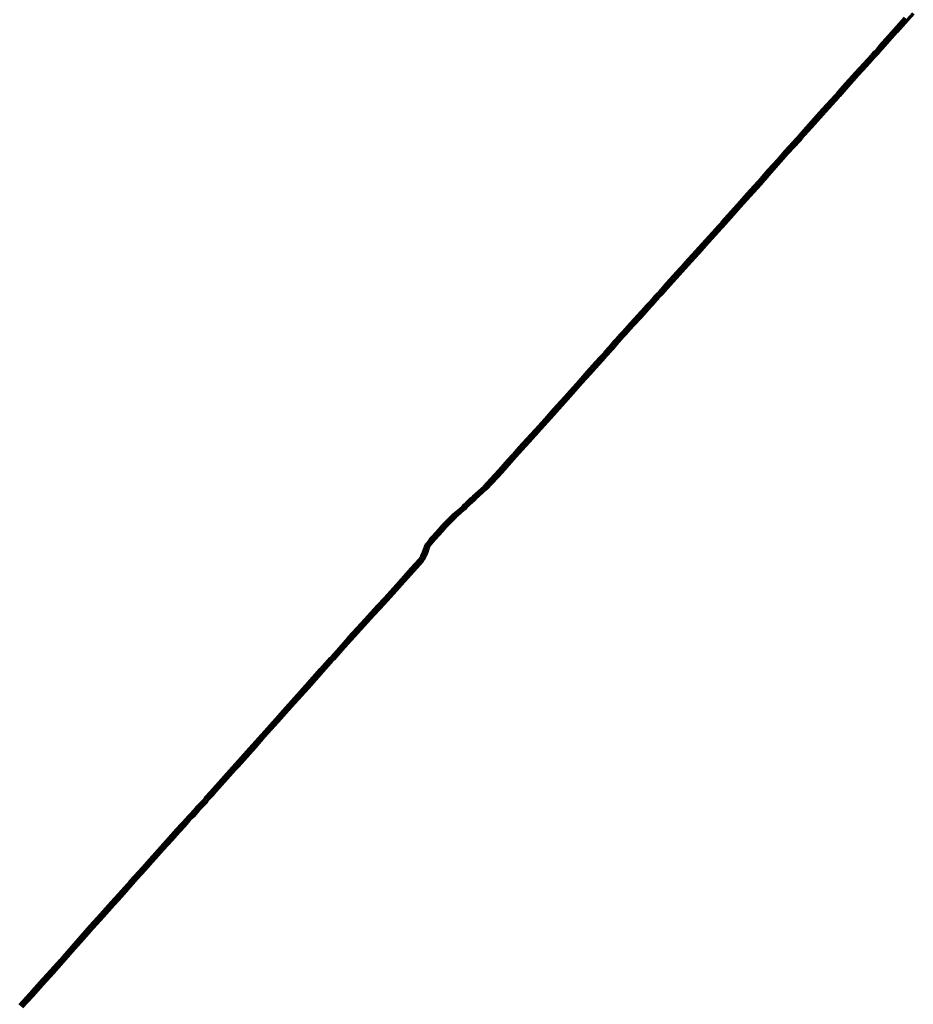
# Model space of a CAD drawing. Extents: x 73120 to 113741, y 434688 to 489241.
# Tile 253 of 256: x 105405 to 108455, y 479059 to 482422. Entities that reach past the tile are written whole.
import ezdxf

# ---------------------------------------------------------------- set-up
doc = ezdxf.new("R2010")
doc.units = 0
doc.header["$LTSCALE"] = 0.5
doc.layers.add('B-WE-OG-INFO_EIS VOORZORGSMAATREGEL-GV', color=7, linetype='Continuous', lineweight=70, true_color=0xfa194b)

msp = doc.modelspace()

# ---------------------------------------------------------------- linework, layer by layer
at = {"layer": 'B-WE-OG-INFO_EIS VOORZORGSMAATREGEL-GV', "flags": 128}
for points in [[(105405.2, 479056.1), (105441.2, 479095.3), (105475.5, 479133.5), (105511.6, 479173.9), (105511.6, 479174), (105545.5, 479211.5), (105553, 479220.4), (105553.1, 479220.5), (105584, 479255.4), (105584, 479255.4), (105615.4, 479290.7), (105637.9, 479316.7), (105637.9, 479316.7), (105646.1, 479326), (105646.2, 479326), (105672.1, 479354.9), (105672.1, 479355), (105691.4, 479376.3), (105719.1, 479406.8), (105744.8, 479435.5), (105773.8, 479468.5), (105773.9, 479468.6), (105782.6, 479478.1), (105798.1, 479495.2), (105825.7, 479525.8), (105850.2, 479553.9), (105850.3, 479553.9), (105869.7, 479575.4), (105888, 479596.1), (105888, 479596.1), (105915.4, 479626.6), (105915.4, 479626.7), (105941.8, 479655.8), (105941.8, 479655.8), (105960.2, 479675.9), (105977.9, 479695.5), (105978, 479695.6), (105990.7, 479708.8), (106008.7, 479729.6), (106008.9, 479729.8), (106012.3, 479733.3), (106034.3, 479756.6), (106039.5, 479764.6), (106040.1, 479765.2), (106058, 479784.2), (106132.7, 479867.5), (106132.7, 479867.5), (106143.3, 479879.3), (106201.5, 479944.5), (106232.6, 479979.9), (106232.7, 479979.9), (106289.5, 480043), (106304.1, 480060.1), (106304.2, 480060.3), (106325.6, 480083.8), (106334.7, 480094.3), (106334.8, 480094.4), (106382.4, 480146.4), (106432.5, 480203.7), (106432.6, 480203.8), (106439.9, 480211.7), (106458.9, 480233.3), (106464.7, 480240), (106465.1, 480240.5), (106470.1, 480245), (106497.6, 480276), (106527.5, 480310.1), (106527.6, 480310.2), (106572.6, 480359.4), (106605.7, 480395.8), (106605.7, 480395.8), (106626.7, 480418.6), (106652.2, 480446.5), (106692.3, 480490.5), (106700.1, 480499.7), (106700.2, 480499.8), (106709.9, 480510.4), (106741.7, 480546.2), (106741.7, 480546.3), (106771.1, 480578.5), (106778.2, 480589.2), (106781.8, 480597.7), (106785, 480606.8), (106788.8, 480618), (106788.8, 480618.2), (106792.9, 480628.7), (106793.7, 480630), (106806.1, 480645.7), (106806.4, 480646), (106814.9, 480655.1), (106838.7, 480681.2), (106848.9, 480693.2), (106849, 480693.3), (106850.5, 480695), (106850.6, 480695.2), (106882, 480727.2), (106885.8, 480731.1), (106886.1, 480731.4), (106901.3, 480744.5), (106901.4, 480744.5), (106916.3, 480757.2), (106923.6, 480764.7), (106923.8, 480764.9), (106929, 480769.6), (106946.6, 480786.2), (106953.3, 480792.8), (106953.4, 480793), (106990.4, 480826.4), (107027.4, 480866), (107042.9, 480883.6), (107043, 480883.6), (107072.8, 480917.3), (107072.8, 480917.3), (107090.4, 480936.9), (107090.4, 480936.9), (107111.4, 480960.2), (107136.4, 480988.1), (107136.4, 480988.2), (107166.6, 481021.3), (107187.2, 481043.8), (107199.6, 481057.7), (107228.7, 481090.3), (107228.7, 481090.3), (107266.9, 481132.7), (107266.9, 481132.8), (107284.9, 481152.6), (107315.7, 481187.7), (107315.8, 481187.7), (107343.4, 481218.6), (107372, 481250.9), (107372, 481250.9), (107386.6, 481267.1), (107386.7, 481267.2), (107397.5, 481278.8), (107403.4, 481286), (107403.6, 481286.2), (107419.5, 481303.6), (107434.5, 481321), (107434.6, 481321.1), (107440.9, 481327.9), (107457.5, 481347.1), (107457.8, 481347.4), (107464.9, 481354.3), (107491, 481383.6), (107491, 481383.7), (107517.7, 481413.1), (107526.7, 481423), (107526.8, 481423.1), (107530.4, 481426.8), (107545.8, 481444.4), (107546.1, 481444.6), (107547.8, 481446.4), (107555.6, 481455), (107555.6, 481455), (107566.1, 481466.3), (107568.2, 481469.1), (107568.6, 481469.5), (107575.8, 481477.1), (107579.3, 481481.3), (107579.4, 481481.4), (107583.5, 481485.9), (107583.5, 481485.9), (107584.9, 481487.4), (107585, 481487.5), (107589.1, 481491.7), (107615.6, 481521.8), (107615.7, 481521.9), (107648.6, 481558.1), (107676.7, 481589.6), (107676.7, 481589.7), (107714.8, 481631.7), (107748, 481668.2), (107770.6, 481693.8), (107770.6, 481693.9), (107792.6, 481717.9), (107792.9, 481718.1), (107797.5, 481722.5), (107803.2, 481729.7), (107803.3, 481729.9), (107824.6, 481754.4), (107824.7, 481754.4), (107856.2, 481789.4), (107889.6, 481826.7), (107889.6, 481826.8), (107926, 481866.9), (107926.2, 481867), (107929.8, 481870.7), (107940.7, 481883.7), (107940.7, 481883.8), (107960.2, 481906.1), (107960.3, 481906.1), (107993.7, 481943.5), (108019.1, 481972.2), (108019.1, 481972.3), (108059, 482015.5), (108062.4, 482019.3), (108075.3, 482034.4), (108075.4, 482034.5), (108109.3, 482072.7), (108109.3, 482072.8), (108147, 482114.4), (108191.9, 482164.2), (108192, 482164.3), (108195.6, 482168.2), (108216.4, 482192.3), (108216.5, 482192.3), (108259.1, 482239.7), (108259.1, 482239.8), (108287.2, 482270.8), (108314.5, 482301), (108314.5, 482301.1), (108324.3, 482311.8), (108324.4, 482311.9), (108328.2, 482315.8), (108340.3, 482329.9), (108340.4, 482329.9), (108363.3, 482355.5), (108363.3, 482355.5), (108391.2, 482386.5), (108400.3, 482397), (108400.4, 482397), (108428.2, 482428.2)], [(108455.4, 482443.2), (108435.6, 482421.6), (108407.8, 482390.4), (108398.7, 482379.9), (108398.6, 482379.9), (108370.7, 482348.9), (108347.9, 482323.3), (108335.7, 482309.1), (108335.5, 482308.9), (108331.6, 482305), (108321.9, 482294.3), (108294.6, 482264.1), (108294.6, 482264), (108266.5, 482233), (108224, 482185.7), (108203.1, 482161.5), (108202.9, 482161.4), (108199.3, 482157.5), (108154.4, 482107.7), (108154.4, 482107.6), (108116.7, 482066.1), (108082.9, 482027.9), (108070, 482012.8), (108069.9, 482012.7), (108066.4, 482008.8), (108066.4, 482008.7), (108026.5, 481965.5), (108001.1, 481936.9), (108001.1, 481936.9), (107967.7, 481899.5), (107948.3, 481877.3), (107937.3, 481864.1), (107937, 481863.8), (107933.3, 481860), (107897, 481820.1), (107863.6, 481782.8), (107863.6, 481782.8), (107832.1, 481747.8), (107811, 481723.4), (107805.1, 481716), (107804.6, 481715.5), (107799.9, 481711), (107778, 481687.2), (107755.4, 481661.6), (107755.4, 481661.5), (107722.2, 481624.9), (107684.1, 481583), (107656, 481551.5), (107656, 481551.4), (107623.1, 481515.2), (107596.6, 481485), (107596.4, 481484.8), (107592.2, 481480.5), (107590.9, 481479.1), (107586.8, 481474.7), (107583.3, 481470.5), (107583.1, 481470.4), (107576, 481462.9), (107573.9, 481460.1), (107573.6, 481459.7), (107563, 481448.2), (107555.1, 481439.5), (107554.9, 481439.4), (107553.3, 481437.7), (107537.9, 481420.1), (107537.7, 481419.9), (107534, 481416.2), (107525.1, 481406.3), (107498.4, 481377), (107472.2, 481347.5), (107472, 481347.2), (107464.9, 481340.4), (107448.4, 481321.3), (107448.3, 481321.2), (107442, 481314.4), (107427, 481297), (107426.9, 481296.9), (107411.1, 481279.5), (107405.2, 481272.3), (107404.9, 481272.1), (107394, 481260.4), (107379.4, 481244.3), (107350.8, 481212), (107350.8, 481212), (107323.2, 481181.1), (107292.4, 481146), (107292.3, 481145.9), (107274.3, 481126), (107236.1, 481083.7), (107207, 481051.1), (107194.6, 481037.2), (107194.6, 481037.1), (107174, 481014.5), (107143.8, 480981.4), (107118.8, 480953.6), (107118.8, 480953.6), (107097.8, 480930.3), (107080.2, 480910.7), (107050.4, 480877), (107034.9, 480859.3), (107034.8, 480859.2), (106997.6, 480819.4), (106997.3, 480819.1), (106960.2, 480785.7), (106953.6, 480779.1), (106953.5, 480779), (106935.8, 480762.3), (106935.8, 480762.2), (106930.7, 480757.6), (106923.3, 480750), (106922.9, 480749.7), (106907.8, 480736.9), (106892.8, 480724), (106889.2, 480720.2), (106889.2, 480720.2), (106857.9, 480688.3), (106856.5, 480686.7), (106846.3, 480674.7), (106846.2, 480674.5), (106822.3, 480648.3), (106822.2, 480648.3), (106813.8, 480639.3), (106802, 480624.4), (106798.2, 480614.7), (106794.4, 480603.6), (106794.4, 480603.6), (106791.2, 480594.3), (106791.1, 480593.9), (106787.2, 480584.8), (106786.8, 480584.1), (106779.3, 480572.7), (106778.8, 480572), (106749.1, 480539.6), (106717.3, 480503.8), (106717.3, 480503.7), (106707.6, 480493.1), (106699.8, 480483.9), (106699.7, 480483.8), (106659.6, 480439.7), (106659.6, 480439.7), (106634.1, 480411.8), (106634.1, 480411.8), (106613.1, 480389), (106580, 480352.6), (106580, 480352.6), (106535, 480303.5), (106505.1, 480269.4), (106505, 480269.4), (106477.4, 480238.2), (106477.1, 480237.8), (106472.1, 480233.3), (106466.5, 480226.8), (106466.4, 480226.7), (106447.3, 480205.1), (106447.3, 480205), (106440, 480197.1), (106389.9, 480139.8), (106389.8, 480139.7), (106342.2, 480087.7), (106333.1, 480077.2), (106333, 480077.1), (106311.7, 480053.6), (106297.1, 480036.5), (106297, 480036.4), (106240.1, 479973.3), (106209, 479937.9), (106208.9, 479937.9), (106150.7, 479872.7), (106150.7, 479872.7), (106140.1, 479860.9), (106065.4, 479777.5), (106065.3, 479777.4), (106047.6, 479758.7), (106042.4, 479750.7), (106041.8, 479750.1), (106019.5, 479726.4), (106019.5, 479726.3), (106016.2, 479722.9), (105998.2, 479702.1), (105998, 479701.9), (105985.3, 479688.7), (105967.6, 479669.1), (105967.6, 479669.1), (105949.2, 479649), (105922.8, 479619.9), (105895.4, 479589.5), (105877.1, 479568.8), (105877.1, 479568.8), (105857.7, 479547.3), (105833.2, 479519.2), (105833.1, 479519.2), (105805.5, 479488.6), (105790, 479471.4), (105790, 479471.3), (105781.3, 479461.9), (105752.3, 479428.9), (105752.2, 479428.9), (105726.5, 479400.2), (105726.5, 479400.1), (105698.8, 479369.5), (105679.5, 479348.3), (105653.6, 479319.4), (105645.5, 479310.1), (105623, 479284.1), (105622.9, 479284.1), (105591.4, 479248.8), (105560.6, 479213.9), (105553.1, 479205), (105553, 479204.8), (105519, 479167.3), (105482.9, 479126.9), (105482.9, 479126.9), (105448.6, 479088.6), (105448.6, 479088.5), (105412.6, 479049.3)]]:
    msp.add_lwpolyline(points, dxfattribs=at)

doc.saveas('drawing.dxf')
